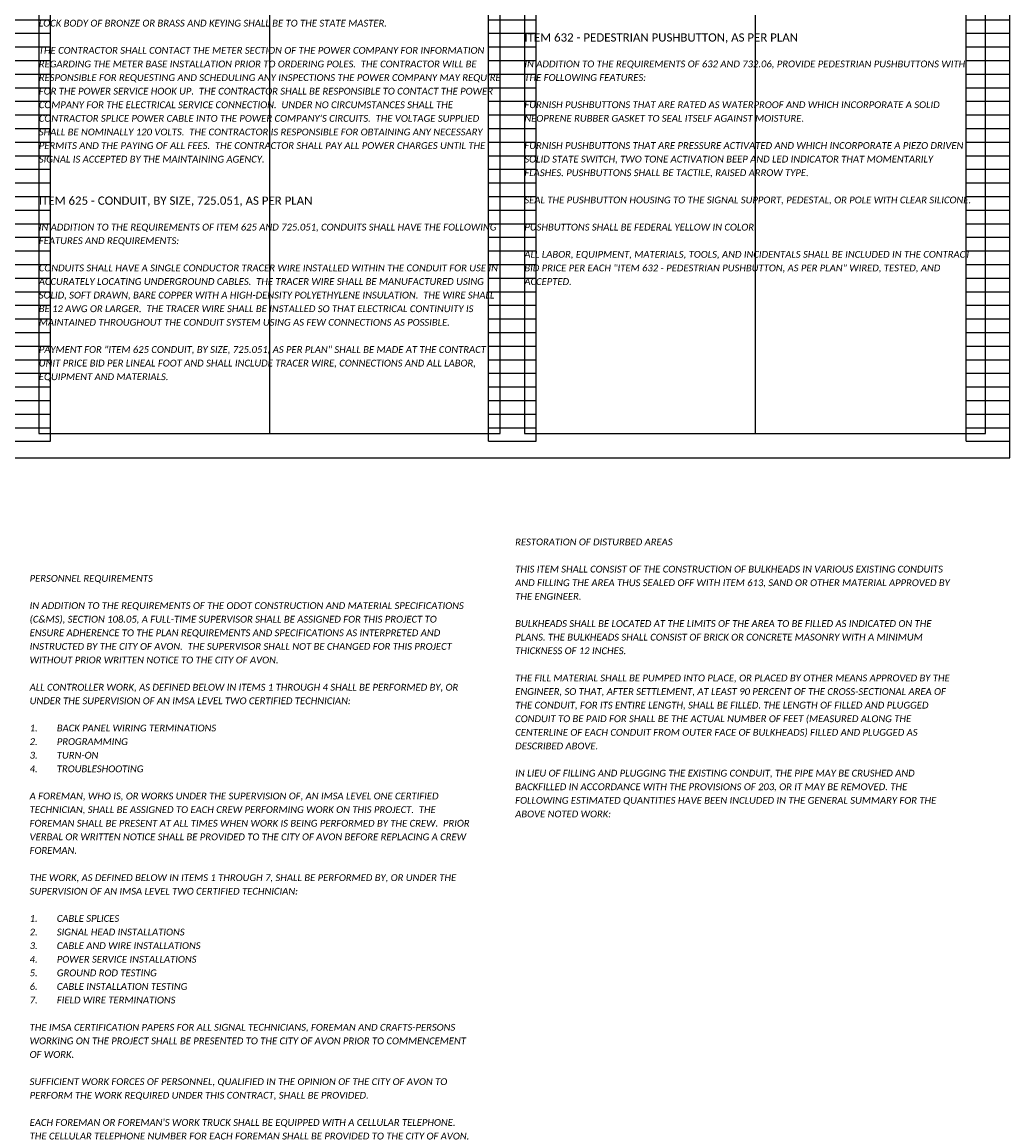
# Model space of a CAD drawing. Extents: x -8 to 334, y 32 to 88.
# Tile 4 of 13: x 47 to 67, y 41 to 64. Entities that reach past the tile are written whole.
import ezdxf

# ---------------------------------------------------------------- set-up
doc = ezdxf.new("R2010")
doc.units = 0
doc.header["$MEASUREMENT"] = 0
doc.layers.add('0_VIEW', color=7, linetype='Continuous', plot=False)
doc.layers.add('SC_Scratch1', color=7, linetype='Continuous', plot=False)
doc.layers.add('SH_Text', color=7, linetype='Continuous')
doc.layers.add('TX_P_1', color=7, linetype='Continuous')
doc.styles.add('P_Slanted-Bold_Normal', font='calibriz.ttf', dxfattribs={"height": 0.14})
doc.styles.add('P_Slanted_Normal', font='calibrii.ttf', dxfattribs={"height": 0.14})

# ---------------------------------------------------------------- blocks, each defined once
blk = doc.blocks.new('3COL')
at = {"layer": '0_VIEW', "color": 3, "linetype": 'Continuous'}
for p, q in [((2, 0.98), (2, 21.14)), ((2, 21.14), (2.9, 21.14)), ((2.9, 0.98), (2.9, 21.14)), ((11.76, 0.98), (11.76, 21.14)), ((11.76, 21.14), (12.74, 21.14)), ((12.74, 0.98), (12.74, 21.14)), ((21.76, 0.98), (21.76, 21.14)), ((21.76, 21.14), (22.74, 21.14)), ((22.74, 0.98), (22.74, 21.14)), ((31.6, 0.98), (31.6, 21.14)), ((31.6, 21.14), (32.5, 21.14)), ((32.5, 0.98), (32.5, 21.14)), ((2, 20.86), (2.9, 20.86)), ((11.76, 20.86), (12.74, 20.86)), ((21.76, 20.86), (22.74, 20.86)), ((31.6, 20.86), (32.5, 20.86)), ((2, 20.58), (2.9, 20.58)), ((11.76, 20.58), (12.74, 20.58)), ((21.76, 20.58), (22.74, 20.58)), ((31.6, 20.58), (32.5, 20.58)), ((2, 20.3), (2.9, 20.3)), ((11.76, 20.3), (12.74, 20.3)), ((21.76, 20.3), (22.74, 20.3)), ((31.6, 20.3), (32.5, 20.3)), ((2, 20.02), (2.9, 20.02)), ((11.76, 20.02), (12.74, 20.02)), ((21.76, 20.02), (22.74, 20.02)), ((31.6, 20.02), (32.5, 20.02)), ((2, 19.74), (2.9, 19.74)), ((11.76, 19.74), (12.74, 19.74)), ((21.76, 19.74), (22.74, 19.74)), ((31.6, 19.74), (32.5, 19.74)), ((2, 19.46), (2.9, 19.46)), ((11.76, 19.46), (12.74, 19.46)), ((21.76, 19.46), (22.74, 19.46)), ((31.6, 19.46), (32.5, 19.46)), ((2, 19.18), (2.9, 19.18)), ((11.76, 19.18), (12.74, 19.18)), ((21.76, 19.18), (22.74, 19.18)), ((31.6, 19.18), (32.5, 19.18)), ((2, 18.9), (2.9, 18.9)), ((11.76, 18.9), (12.74, 18.9)), ((21.76, 18.9), (22.74, 18.9)), ((31.6, 18.9), (32.5, 18.9)), ((2, 18.62), (2.9, 18.62)), ((11.76, 18.62), (12.74, 18.62)), ((21.76, 18.62), (22.74, 18.62)), ((31.6, 18.62), (32.5, 18.62)), ((2, 18.34), (2.9, 18.34)), ((11.76, 18.34), (12.74, 18.34)), ((21.76, 18.34), (22.74, 18.34)), ((31.6, 18.34), (32.5, 18.34)), ((2, 18.06), (2.9, 18.06)), ((11.76, 18.06), (12.74, 18.06)), ((21.76, 18.06), (22.74, 18.06)), ((31.6, 18.06), (32.5, 18.06)), ((2, 17.78), (2.9, 17.78)), ((11.76, 17.78), (12.74, 17.78)), ((21.76, 17.78), (22.74, 17.78)), ((31.6, 17.78), (32.5, 17.78)), ((2, 17.5), (2.9, 17.5)), ((11.76, 17.5), (12.74, 17.5)), ((21.76, 17.5), (22.74, 17.5)), ((31.6, 17.5), (32.5, 17.5)), ((2, 17.22), (2.9, 17.22)), ((11.76, 17.22), (12.74, 17.22)), ((21.76, 17.22), (22.74, 17.22)), ((31.6, 17.22), (32.5, 17.22)), ((2, 16.94), (2.9, 16.94)), ((11.76, 16.94), (12.74, 16.94)), ((21.76, 16.94), (22.74, 16.94)), ((31.6, 16.94), (32.5, 16.94)), ((2, 16.66), (2.9, 16.66)), ((11.76, 16.66), (12.74, 16.66)), ((21.76, 16.66), (22.74, 16.66)), ((31.6, 16.66), (32.5, 16.66)), ((2, 16.38), (2.9, 16.38)), ((11.76, 16.38), (12.74, 16.38)), ((21.76, 16.38), (22.74, 16.38)), ((31.6, 16.38), (32.5, 16.38)), ((2, 16.1), (2.9, 16.1)), ((11.76, 16.1), (12.74, 16.1)), ((21.76, 16.1), (22.74, 16.1)), ((31.6, 16.1), (32.5, 16.1)), ((2, 15.82), (2.9, 15.82)), ((11.76, 15.82), (12.74, 15.82)), ((21.76, 15.82), (22.74, 15.82)), ((31.6, 15.82), (32.5, 15.82)), ((2, 15.54), (2.9, 15.54)), ((11.76, 15.54), (12.74, 15.54)), ((21.76, 15.54), (22.74, 15.54)), ((31.6, 15.54), (32.5, 15.54)), ((2, 15.26), (2.9, 15.26)), ((11.76, 15.26), (12.74, 15.26)), ((21.76, 15.26), (22.74, 15.26)), ((31.6, 15.26), (32.5, 15.26)), ((2, 14.98), (2.9, 14.98)), ((11.76, 14.98), (12.74, 14.98)), ((21.76, 14.98), (22.74, 14.98)), ((31.6, 14.98), (32.5, 14.98)), ((2, 14.7), (2.9, 14.7)), ((11.76, 14.7), (12.74, 14.7)), ((21.76, 14.7), (22.74, 14.7)), ((31.6, 14.7), (32.5, 14.7)), ((2, 14.42), (2.9, 14.42)), ((11.76, 14.42), (12.74, 14.42)), ((21.76, 14.42), (22.74, 14.42)), ((31.6, 14.42), (32.5, 14.42)), ((2, 14.14), (2.9, 14.14)), ((11.76, 14.14), (12.74, 14.14)), ((21.76, 14.14), (22.74, 14.14)), ((31.6, 14.14), (32.5, 14.14)), ((2, 13.86), (2.9, 13.86)), ((11.76, 13.86), (12.74, 13.86)), ((21.76, 13.86), (22.74, 13.86)), ((31.6, 13.86), (32.5, 13.86)), ((2, 13.58), (2.9, 13.58)), ((11.76, 13.58), (12.74, 13.58)), ((21.76, 13.58), (22.74, 13.58)), ((31.6, 13.58), (32.5, 13.58)), ((2, 13.3), (2.9, 13.3)), ((11.76, 13.3), (12.74, 13.3)), ((21.76, 13.3), (22.74, 13.3)), ((31.6, 13.3), (32.5, 13.3)), ((2, 13.02), (2.9, 13.02)), ((11.76, 13.02), (12.74, 13.02)), ((21.76, 13.02), (22.74, 13.02)), ((31.6, 13.02), (32.5, 13.02)), ((2, 12.74), (2.9, 12.74)), ((11.76, 12.74), (12.74, 12.74)), ((21.76, 12.74), (22.74, 12.74)), ((31.6, 12.74), (32.5, 12.74)), ((2, 12.46), (2.9, 12.46)), ((11.76, 12.46), (12.74, 12.46)), ((21.76, 12.46), (22.74, 12.46)), ((31.6, 12.46), (32.5, 12.46)), ((2, 12.18), (2.9, 12.18)), ((11.76, 12.18), (12.74, 12.18)), ((21.76, 12.18), (22.74, 12.18)), ((31.6, 12.18), (32.5, 12.18)), ((2, 11.9), (2.9, 11.9)), ((11.76, 11.9), (12.74, 11.9)), ((21.76, 11.9), (22.74, 11.9)), ((31.6, 11.9), (32.5, 11.9)), ((2, 11.62), (2.9, 11.62)), ((11.76, 11.62), (12.74, 11.62)), ((21.76, 11.62), (22.74, 11.62)), ((31.6, 11.62), (32.5, 11.62)), ((2, 11.34), (2.9, 11.34)), ((11.76, 11.34), (12.74, 11.34)), ((21.76, 11.34), (22.74, 11.34)), ((31.6, 11.34), (32.5, 11.34)), ((2, 11.06), (2.9, 11.06)), ((11.76, 11.06), (12.74, 11.06)), ((21.76, 11.06), (22.74, 11.06)), ((31.6, 11.06), (32.5, 11.06)), ((2, 10.78), (2.9, 10.78)), ((11.76, 10.78), (12.74, 10.78)), ((21.76, 10.78), (22.74, 10.78)), ((31.6, 10.78), (32.5, 10.78)), ((2, 10.5), (2.9, 10.5)), ((11.76, 10.5), (12.74, 10.5)), ((21.76, 10.5), (22.74, 10.5)), ((31.6, 10.5), (32.5, 10.5)), ((2, 10.22), (2.9, 10.22)), ((11.76, 10.22), (12.74, 10.22)), ((21.76, 10.22), (22.74, 10.22)), ((31.6, 10.22), (32.5, 10.22)), ((2, 9.94), (2.9, 9.94)), ((11.76, 9.94), (12.74, 9.94)), ((21.76, 9.94), (22.74, 9.94)), ((31.6, 9.94), (32.5, 9.94)), ((2, 9.66), (2.9, 9.66)), ((11.76, 9.66), (12.74, 9.66)), ((21.76, 9.66), (22.74, 9.66)), ((31.6, 9.66), (32.5, 9.66)), ((2, 9.38), (2.9, 9.38)), ((11.76, 9.38), (12.74, 9.38)), ((21.76, 9.38), (22.74, 9.38)), ((31.6, 9.38), (32.5, 9.38)), ((2, 9.1), (2.9, 9.1)), ((11.76, 9.1), (12.74, 9.1)), ((21.76, 9.1), (22.74, 9.1)), ((31.6, 9.1), (32.5, 9.1)), ((2, 8.82), (2.9, 8.82)), ((11.76, 8.82), (12.74, 8.82)), ((21.76, 8.82), (22.74, 8.82)), ((31.6, 8.82), (32.5, 8.82)), ((2, 8.54), (2.9, 8.54)), ((11.76, 8.54), (12.74, 8.54)), ((21.76, 8.54), (22.74, 8.54)), ((31.6, 8.54), (32.5, 8.54)), ((2, 8.26), (2.9, 8.26)), ((11.76, 8.26), (12.74, 8.26)), ((21.76, 8.26), (22.74, 8.26)), ((31.6, 8.26), (32.5, 8.26)), ((2, 7.98), (2.9, 7.98)), ((11.76, 7.98), (12.74, 7.98)), ((21.76, 7.98), (22.74, 7.98)), ((31.6, 7.98), (32.5, 7.98)), ((2, 7.7), (2.9, 7.7)), ((11.76, 7.7), (12.74, 7.7)), ((21.76, 7.7), (22.74, 7.7)), ((31.6, 7.7), (32.5, 7.7)), ((2, 7.42), (2.9, 7.42)), ((11.76, 7.42), (12.74, 7.42)), ((21.76, 7.42), (22.74, 7.42)), ((31.6, 7.42), (32.5, 7.42)), ((2, 7.14), (2.9, 7.14)), ((11.76, 7.14), (12.74, 7.14)), ((21.76, 7.14), (22.74, 7.14)), ((31.6, 7.14), (32.5, 7.14)), ((2, 6.86), (2.9, 6.86)), ((11.76, 6.86), (12.74, 6.86)), ((21.76, 6.86), (22.74, 6.86)), ((31.6, 6.86), (32.5, 6.86)), ((2, 6.58), (2.9, 6.58)), ((11.76, 6.58), (12.74, 6.58)), ((21.76, 6.58), (22.74, 6.58)), ((31.6, 6.58), (32.5, 6.58)), ((2, 6.3), (2.9, 6.3)), ((11.76, 6.3), (12.74, 6.3)), ((21.76, 6.3), (22.74, 6.3)), ((31.6, 6.3), (32.5, 6.3)), ((2, 6.02), (2.9, 6.02)), ((11.76, 6.02), (12.74, 6.02)), ((21.76, 6.02), (22.74, 6.02)), ((31.6, 6.02), (32.5, 6.02)), ((2, 5.74), (2.9, 5.74)), ((11.76, 5.74), (12.74, 5.74)), ((21.76, 5.74), (22.74, 5.74)), ((31.6, 5.74), (32.5, 5.74)), ((2, 5.46), (2.9, 5.46)), ((11.76, 5.46), (12.74, 5.46)), ((21.76, 5.46), (22.74, 5.46)), ((31.6, 5.46), (32.5, 5.46)), ((2, 5.18), (2.9, 5.18)), ((11.76, 5.18), (12.74, 5.18)), ((21.76, 5.18), (22.74, 5.18)), ((31.6, 5.18), (32.5, 5.18)), ((2, 4.9), (2.9, 4.9)), ((11.76, 4.9), (12.74, 4.9)), ((21.76, 4.9), (22.74, 4.9)), ((31.6, 4.9), (32.5, 4.9)), ((2, 4.62), (2.9, 4.62)), ((11.76, 4.62), (12.74, 4.62)), ((21.76, 4.62), (22.74, 4.62)), ((31.6, 4.62), (32.5, 4.62)), ((2, 4.34), (2.9, 4.34)), ((11.76, 4.34), (12.74, 4.34)), ((21.76, 4.34), (22.74, 4.34)), ((31.6, 4.34), (32.5, 4.34)), ((2, 4.06), (2.9, 4.06)), ((11.76, 4.06), (12.74, 4.06)), ((21.76, 4.06), (22.74, 4.06)), ((31.6, 4.06), (32.5, 4.06)), ((2, 3.78), (2.9, 3.78)), ((11.76, 3.78), (12.74, 3.78)), ((21.76, 3.78), (22.74, 3.78)), ((31.6, 3.78), (32.5, 3.78)), ((2, 3.5), (2.9, 3.5)), ((11.76, 3.5), (12.74, 3.5)), ((21.76, 3.5), (22.74, 3.5)), ((31.6, 3.5), (32.5, 3.5)), ((2, 3.22), (2.9, 3.22)), ((11.76, 3.22), (12.74, 3.22)), ((21.76, 3.22), (22.74, 3.22)), ((31.6, 3.22), (32.5, 3.22)), ((2, 2.94), (2.9, 2.94)), ((11.76, 2.94), (12.74, 2.94)), ((21.76, 2.94), (22.74, 2.94)), ((31.6, 2.94), (32.5, 2.94)), ((2, 2.66), (2.9, 2.66)), ((11.76, 2.66), (12.74, 2.66)), ((21.76, 2.66), (22.74, 2.66)), ((31.6, 2.66), (32.5, 2.66)), ((2, 2.38), (2.9, 2.38)), ((11.76, 2.38), (12.74, 2.38)), ((21.76, 2.38), (22.74, 2.38)), ((31.6, 2.38), (32.5, 2.38)), ((2, 2.1), (2.9, 2.1)), ((11.76, 2.1), (12.74, 2.1)), ((21.76, 2.1), (22.74, 2.1)), ((31.6, 2.1), (32.5, 2.1)), ((2, 1.82), (2.9, 1.82)), ((11.76, 1.82), (12.74, 1.82)), ((21.76, 1.82), (22.74, 1.82)), ((31.6, 1.82), (32.5, 1.82)), ((2, 1.54), (2.9, 1.54)), ((11.76, 1.54), (12.74, 1.54)), ((21.76, 1.54), (22.74, 1.54)), ((31.6, 1.54), (32.5, 1.54)), ((2, 1.26), (2.9, 1.26)), ((11.76, 1.26), (12.74, 1.26)), ((21.76, 1.26), (22.74, 1.26)), ((31.6, 1.26), (32.5, 1.26)), ((2, 0.98), (2.9, 0.98)), ((11.76, 0.98), (12.74, 0.98)), ((21.76, 0.98), (22.74, 0.98)), ((31.6, 0.98), (32.5, 0.98))]:
    blk.add_line(p, q, dxfattribs=at)
at = {"layer": '0_VIEW', "color": 3}
blk.add_lwpolyline([(2, 0.64), (32.5, 0.64), (32.5, 21.64), (2, 21.64)], close=True, dxfattribs=at)
at = {"layer": '0_VIEW', "color": 3, "linetype": 'Continuous'}
blk.add_point((0, 0), dxfattribs=at)

msp = doc.modelspace()

# ---------------------------------------------------------------- linework, layer by layer
at = {"layer": 'SC_Scratch1'}
for p, q in [((51.673, 75.173), (51.673, 55.173)), ((61.673, 75.173), (61.673, 55.173)), ((61.673, 75.173), (61.673, 55.173))]:
    msp.add_line(p, q, dxfattribs=at)
for points in [[(36.423, 54.673), (66.923, 54.673), (66.923, 75.673), (36.423, 75.673)], [(46.923, 55.173), (56.423, 55.173), (56.423, 75.173), (46.923, 75.173)], [(56.923, 55.173), (66.423, 55.173), (66.423, 75.173), (56.923, 75.173)]]:
    msp.add_lwpolyline(points, close=True, dxfattribs=at)

# ---------------------------------------------------------------- block references
msp.add_blockref('3COL', (34.423, 54.033), dxfattribs=at)

# ---------------------------------------------------------------- texts
at = {"layer": 'SH_Text', "char_height": 0.14, "attachment_point": 1, "line_spacing_factor": 1.2, "style": 'P_Slanted_Normal'}
for s, insert, width in [("POWER SERVICE SHALL BE AS PER THE CMS ITEM 632 AND SCD TC-83.10 WITH THE FOLLOWING EXCEPTIONS:\\P\\P\\P1.^ITHE METER BASE MOUNTING HEIGHT SHALL BE NO MORE THAN 5 FEET (1.5 METERS) HIGH TO THE ^ICENTER OF THE METER BASE FROM THE GROUND. \\P \\P1.^ITHE CONTRACTOR SHALL SUPPLY THE NECESSARY METER BASES. \\P\\P2.^IALL POWER SERVICES SHALL BE METERED.  THE METER SHALL HAVE A LEVER OPERATED BYPASS.\\P\\P3.^IMOUNT THE METER AND DISCONNECT SWITCH TO UPS SIDE OF THE CABINET, AS DIRECTED BY THE ^IENGINEER. \\P\\PDISCONNECT SWITCH ENCLOSURES FURNISHED IN ACCORDANCE WITH CMS ITEM 632, POWER SERVICE, AS PER PLAN, SHALL INCLUDE A PADLOCK EQUAL TO MASTER NO. 4 BKA OR WILSON BOHANNON 660, WITH LOCK BODY OF BRONZE OR BRASS AND KEYING SHALL BE TO THE STATE MASTER. \\P\\PTHE CONTRACTOR SHALL CONTACT THE METER SECTION OF THE POWER COMPANY FOR INFORMATION REGARDING THE METER BASE INSTALLATION PRIOR TO ORDERING POLES.  THE CONTRACTOR WILL BE RESPONSIBLE FOR REQUESTING AND SCHEDULING ANY INSPECTIONS THE POWER COMPANY MAY REQUIRE FOR THE POWER SERVICE HOOK UP.  THE CONTRACTOR SHALL BE RESPONSIBLE TO CONTACT THE POWER COMPANY FOR THE ELECTRICAL SERVICE CONNECTION.  UNDER NO CIRCUMSTANCES SHALL THE CONTRACTOR SPLICE POWER CABLE INTO THE POWER COMPANY'S CIRCUITS.  THE VOLTAGE SUPPLIED SHALL BE NOMINALLY 120 VOLTS.  THE CONTRACTOR IS RESPONSIBLE FOR OBTAINING ANY NECESSARY PERMITS AND THE PAYING OF ALL FEES.  THE CONTRACTOR SHALL PAY ALL POWER CHARGES UNTIL THE SIGNAL IS ACCEPTED BY THE MAINTAINING AGENCY.", (46.923, 67.893), 9.5), ('\\pxa0.5;IN ADDITION TO THE REQUIREMENTS OF 632 AND 732.06, PROVIDE PEDESTRIAN PUSHBUTTONS WITH THE FOLLOWING FEATURES:^J^JFURNISH PUSHBUTTONS THAT ARE RATED AS WATERPROOF AND WHICH INCORPORATE A SOLID NEOPRENE RUBBER GASKET TO SEAL ITSELF AGAINST MOISTURE.^J^JFURNISH PUSHBUTTONS THAT ARE PRESSURE ACTIVATED AND WHICH INCORPORATE A PIEZO DRIVEN SOLID STATE SWITCH, TWO TONE ACTIVATION BEEP AND LED INDICATOR THAT MOMENTARILY FLASHES. PUSHBUTTONS SHALL BE TACTILE, RAISED ARROW TYPE.^J^JSEAL THE PUSHBUTTON HOUSING TO THE SIGNAL SUPPORT, PEDESTAL, OR POLE WITH CLEAR SILICONE.^J^JPUSHBUTTONS SHALL BE FEDERAL YELLOW IN COLOR.^J^JALL LABOR, EQUIPMENT, MATERIALS, TOOLS, AND INCIDENTALS SHALL BE INCLUDED IN THE CONTRACT BID PRICE PER EACH "ITEM 632 - PEDESTRIAN PUSHBUTTON, AS PER PLAN" WIRED, TESTED, AND ACCEPTED.', (56.923, 62.853), 9.23738), ('IN ADDITION TO THE REQUIREMENTS OF ITEM 625 AND 725.051, CONDUITS SHALL HAVE THE FOLLOWING FEATURES AND REQUIREMENTS:\\P\\PCONDUITS SHALL HAVE A SINGLE CONDUCTOR TRACER WIRE INSTALLED WITHIN THE CONDUIT FOR USE IN ACCURATELY LOCATING UNDERGROUND CABLES.  THE TRACER WIRE SHALL BE MANUFACTURED USING SOLID, SOFT DRAWN, BARE COPPER WITH A HIGH-DENSITY POLYETHYLENE INSULATION.  THE WIRE SHALL BE 12 AWG OR LARGER.  THE TRACER WIRE SHALL BE INSTALLED SO THAT ELECTRICAL CONTINUITY IS MAINTAINED THROUGHOUT THE CONDUIT SYSTEM USING AS FEW CONNECTIONS AS POSSIBLE.\\P\\PPAYMENT FOR "ITEM 625 CONDUIT, BY SIZE, 725.051, AS PER PLAN" SHALL BE MADE AT THE CONTRACT UNIT PRICE BID PER LINEAL FOOT AND SHALL INCLUDE TRACER WIRE, CONNECTIONS AND ALL LABOR, EQUIPMENT AND MATERIALS. ', (46.923, 59.493), 9.5), ('THIS ITEM SHALL CONSIST OF THE CONSTRUCTION OF BULKHEADS IN VARIOUS EXISTING CONDUITS AND FILLING THE AREA THUS SEALED OFF WITH ITEM 613, SAND OR OTHER MATERIAL APPROVED BY THE ENGINEER.\\P\\PBULKHEADS SHALL BE LOCATED AT THE LIMITS OF THE AREA TO BE FILLED AS INDICATED ON THE PLANS. THE BULKHEADS SHALL CONSIST OF BRICK OR CONCRETE MASONRY WITH A MINIMUM THICKNESS OF 12 INCHES.\\P\\PTHE FILL MATERIAL SHALL BE PUMPED INTO PLACE, OR PLACED BY OTHER MEANS APPROVED BY THE ENGINEER, SO THAT, AFTER SETTLEMENT, AT LEAST 90 PERCENT OF THE CROSS-SECTIONAL AREA OF THE CONDUIT, FOR ITS ENTIRE LENGTH, SHALL BE FILLED. THE LENGTH OF FILLED AND PLUGGED CONDUIT TO BE PAID FOR SHALL BE THE ACTUAL NUMBER OF FEET (MEASURED ALONG THE CENTERLINE OF EACH CONDUIT FROM OUTER FACE OF BULKHEADS) FILLED AND PLUGGED AS DESCRIBED ABOVE.\\P\\PIN LIEU OF FILLING AND PLUGGING THE EXISTING CONDUIT, THE PIPE MAY BE CRUSHED AND BACKFILLED IN ACCORDANCE WITH THE PROVISIONS OF 203, OR IT MAY BE REMOVED. THE FOLLOWING ESTIMATED QUANTITIES HAVE BEEN INCLUDED IN THE GENERAL SUMMARY FOR THE ABOVE NOTED WORK:', (56.734, 52.451), 9.07572), ("IN ADDITION TO THE REQUIREMENTS OF THE ODOT CONSTRUCTION AND MATERIAL SPECIFICATIONS (C&MS), SECTION 108.05, A FULL-TIME SUPERVISOR SHALL BE ASSIGNED FOR THIS PROJECT TO ENSURE ADHERENCE TO THE PLAN REQUIREMENTS AND SPECIFICATIONS AS INTERPRETED AND INSTRUCTED BY THE CITY OF AVON.  THE SUPERVISOR SHALL NOT BE CHANGED FOR THIS PROJECT WITHOUT PRIOR WRITTEN NOTICE TO THE CITY OF AVON.\\P\\PALL CONTROLLER WORK, AS DEFINED BELOW IN ITEMS 1 THROUGH 4 SHALL BE PERFORMED BY, OR UNDER THE SUPERVISION OF AN IMSA LEVEL TWO CERTIFIED TECHNICIAN:\\P\\P1.^IBACK PANEL WIRING TERMINATIONS\\P2.^IPROGRAMMING\\P3.^ITURN-ON\\P4.^ITROUBLESHOOTING\\P\\PA FOREMAN, WHO IS, OR WORKS UNDER THE SUPERVISION OF, AN IMSA LEVEL ONE CERTIFIED TECHNICIAN, SHALL BE ASSIGNED TO EACH CREW PERFORMING WORK ON THIS PROJECT.  THE FOREMAN SHALL BE PRESENT AT ALL TIMES WHEN WORK IS BEING PERFORMED BY THE CREW.  PRIOR VERBAL OR WRITTEN NOTICE SHALL BE PROVIDED TO THE CITY OF AVON BEFORE REPLACING A CREW FOREMAN.\\P\\PTHE WORK, AS DEFINED BELOW IN ITEMS 1 THROUGH 7, SHALL BE PERFORMED BY, OR UNDER THE SUPERVISION OF AN IMSA LEVEL TWO CERTIFIED TECHNICIAN:\\P\\P1.^ICABLE SPLICES\\P2.^ISIGNAL HEAD INSTALLATIONS\\P3.^ICABLE AND WIRE INSTALLATIONS\\P4.^IPOWER SERVICE INSTALLATIONS\\P5.^IGROUND ROD TESTING\\P6.^ICABLE INSTALLATION TESTING\\P7.^IFIELD WIRE TERMINATIONS\\P\\PTHE IMSA CERTIFICATION PAPERS FOR ALL SIGNAL TECHNICIANS, FOREMAN AND CRAFTS-PERSONS WORKING ON THE PROJECT SHALL BE PRESENTED TO THE CITY OF AVON PRIOR TO COMMENCEMENT OF WORK.\\P\\PSUFFICIENT WORK FORCES OF PERSONNEL, QUALIFIED IN THE OPINION OF THE CITY OF AVON TO PERFORM THE WORK REQUIRED UNDER THIS CONTRACT, SHALL BE PROVIDED.\\P\\PEACH FOREMAN OR FOREMAN'S WORK TRUCK SHALL BE EQUIPPED WITH A CELLULAR TELEPHONE.  THE CELLULAR TELEPHONE NUMBER FOR EACH FOREMAN SHALL BE PROVIDED TO THE CITY OF AVON. ", (46.734, 51.7), 9.07381)]:
    msp.add_mtext(s, dxfattribs=dict(at, insert=insert, width=width))
at = {"layer": 'TX_P_1', "color": 3, "char_height": 0.17, "width": 9.5, "attachment_point": 1, "style": 'P_Slanted-Bold_Normal'}
for s, insert in [('ITEM 632 - PEDESTRIAN PUSHBUTTON, AS PER PLAN', (56.923, 63.413)), ('ITEM 625 - CONDUIT, BY SIZE, 725.051, AS PER PLAN', (46.923, 60.053))]:
    msp.add_mtext(s, dxfattribs=dict(at, insert=insert))
at = {"layer": 'TX_P_1', "color": 3, "char_height": 0.14, "width": 9.5, "attachment_point": 1, "line_spacing_factor": 1.2, "style": 'P_Slanted_Normal'}
for s, insert in [('RESTORATION OF DISTURBED AREAS', (56.734, 53.011)), ('PERSONNEL REQUIREMENTS', (46.734, 52.26))]:
    msp.add_mtext(s, dxfattribs=dict(at, insert=insert))

doc.saveas('drawing.dxf')
